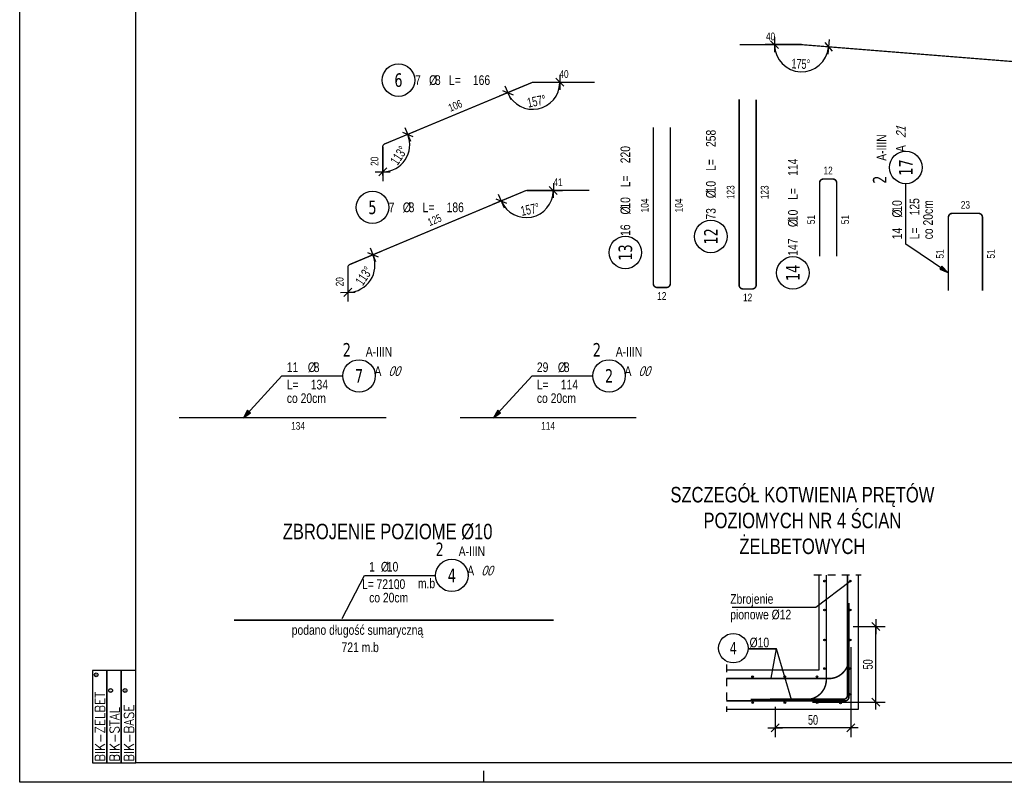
# Model space of a CAD drawing. Header units: millimetres. Extents: x 794 to 22817, y 194 to 7636.
# Tile 1 of 16: x 794 to 1430, y 557 to 1049. Entities that reach past the tile are written whole.
import ezdxf
from ezdxf.enums import TextEntityAlignment as Align

# ---------------------------------------------------------------- set-up
doc = ezdxf.new("R2010")
doc.units = ezdxf.units.MM
doc.header["$LTSCALE"] = 25
doc.linetypes.add('MP', pattern=[0.36, 0.2, -0.16])
for name, color, linetype in [('BA_pdz', 2, 'Continuous'), ('BA_ram', 2, 'Continuous'), ('BA_txg', 3, 'Continuous'), ('BA_txs', 2, 'Continuous'), ('BA_wym', 1, 'Continuous'), ('BiK-pr.widok', 3, 'Continuous'), ('BZ_lpm', 1, 'MP'), ('BZ_odn', 1, 'Continuous'), ('BZ_opi1', 7, 'Continuous'), ('BZ_opi2', 4, 'Continuous'), ('BZ_opi3', 30, 'Continuous'), ('BZ_opi4', 53, 'Continuous'), ('BZ_P_wid', 3, 'Continuous'), ('BZ_P_wyc', 134, 'Continuous'), ('BZ_pom', 6, 'Continuous'), ('BZ_wis', 2, 'Continuous'), ('BZ_wym', 1, 'Continuous')]:
    doc.layers.add(name, color=color, linetype=linetype)
doc.styles.add('BIKTBG', font='tahoma.ttf', dxfattribs={"width": 0.85})
doc.styles.add('BIKTC', font='bikromsw.shx', dxfattribs={"width": 0.85})
doc.styles.add('BIKTG', font='bikromsw.shx', dxfattribs={"width": 0.8})
doc.styles.add('BIKTS', font='bikromsw.shx', dxfattribs={"width": 0.8})
doc.styles.add('BIKWYM', font='bikromsw.shx', dxfattribs={"width": 0.7})
doc.styles.add('ROMANC', font='simplex.shx', dxfattribs={"width": 0.9})
doc.dimstyles.new('BA_BGR_25_cm', dxfattribs={"dimscale": 0.25, "dimtxt": 25, "dimasz": 1.666667, "dimexe": 0, "dimexo": 0, "dimgap": 0, "dimtad": 0, "dimdec": 1, "dimrnd": 0.5, "dimzin": 9, "dimdsep": 46, "dimtxsty": 'BIKWYM', "dimblk": 'NONE', "dimcen": 0, "dimse1": 1, "dimse2": 1, "dimclrd": 256, "dimclre": 256, "dimclrt": 2, "dimadec": 0, "dimazin": 0, "dimtfac": 0.033333, "dimtdec": 1, "dimtmove": 0, "dimatfit": 3, "dimldrblk": 'NONE', "dimfxl": 25, "dimfxlon": 1, "dimtvp": 0.8, "dimtolj": 1, "dimarcsym": 0})
doc.dimstyles.new('BA_KR_25_cm', dxfattribs={"dimscale": 0.25, "dimtxt": 25, "dimasz": 1.666667, "dimexe": 24, "dimexo": 0, "dimgap": 0, "dimtad": 0, "dimdec": 1, "dimrnd": 0.5, "dimzin": 9, "dimdsep": 46, "dimtxsty": 'BIKWYM', "dimblk": 'WYM-KR', "dimcen": 0, "dimdle": 20, "dimclrd": 256, "dimclre": 256, "dimclrt": 7, "dimadec": 0, "dimazin": 0, "dimtfac": 0.033333, "dimtdec": 1, "dimtmove": 0, "dimatfit": 3, "dimldrblk": 'WYM-KR', "dimfxl": 1, "dimtvp": 0.8, "dimtolj": 1, "dimarcsym": 0})
doc.dimstyles.new('BA_ST_25_cm', dxfattribs={"dimscale": 0.25, "dimtxt": 25, "dimasz": 1.666667, "dimexe": 24, "dimexo": 0, "dimgap": 0, "dimtad": 0, "dimdec": 1, "dimrnd": 0.5, "dimdsep": 46, "dimtxsty": 'BIKWYM', "dimblk": 'WYM-ST', "dimcen": 0, "dimdle": 20, "dimclrd": 256, "dimclre": 256, "dimclrt": 7, "dimadec": 0, "dimazin": 0, "dimtfac": 0.033333, "dimtdec": 1, "dimtix": 1, "dimtmove": 2, "dimatfit": 3, "dimldrblk": 'WYM-ST', "dimfxl": 1, "dimtvp": 0.8, "dimtolj": 1, "dimtzin": 0, "dimarcsym": 0})

# ---------------------------------------------------------------- blocks, each defined once
blk = doc.blocks.new('WYM-ST')
blk.add_hatch(color=256).paths.add_polyline_path([(-13, 2.9), (0, 0), (-13, -2.9)])
blk.add_lwpolyline([(0, 0), (-13, 2.9), (-13, -2.9), (0, 0)])
blk = doc.blocks.new('bik_BlkOpPret', base_point=(1524.45, 7050.26))
at = {"layer": 'BZ_opi1', "style": 'BIKTS', "width": 0.6}
for tag, p in [('SZTUK', (1533.83, 7057.76)), ('PRZEDR_FI', (1554.72, 7057.76)), ('PRZEKROJ', (1563.29, 7057.76)), ('DLUGOSC', (1568.65, 7024.01)), ('PRZEDR_L', (1533.83, 7024.01)), ('UWAGA', (1533.83, 6997.76))]:
    blk.add_attdef(tag, p, '', height=18.75, dxfattribs=at)
at = {"layer": 'BZ_opi2', "style": 'BIKTBG', "width": 0.6}
blk.add_attdef('NUMER', text='', height=26.25, dxfattribs=at).set_placement((1620.77, 7050.26), align=Align.MIDDLE_CENTER)
at = {"layer": 'BZ_pom', "width": 0.6}
for tag, p, height, style in [('POZYCJA', (1589.27, 7087.76), 26.25, 'BIKTBG'), ('GATUNEK', (1630.22, 7087.76), 18.75, 'BIKTS'), ('METODA_L', (1639.09, 7050.26), 18.75, 'BIKTS'), ('EURO_KOD', (1663.74, 7050.26), 18.75, 'BIKTS')]:
    blk.add_attdef(tag, p, '', height=height, dxfattribs=dict(at, style=style))
at = {"layer": 'BZ_wym', "width": 0.6}
for tag, p, height, style, flags in [('PRZEDR_NR', (1533.83, 6969.63), 26.25, 'BIKTBG', 1), ('PRZEDR_SZT', (1533.83, 6941.51), 18.75, 'BIKTS', 1), ('TYP_PRETA', (1533.83, 6913.38), 18.75, 'BIKTS', 3), ('EURO_KOD_SEGMENTY', (1567.58, 6885.26), 18.75, 'BIKTS', 3), ('HAK_1', (1533.83, 6857.13), 18.75, 'BIKTS', 3), ('HAK_2', (1533.83, 6829.01), 18.75, 'BIKTS', 3), ('ID', (1533.83, 6800.88), 18.75, 'BIKTS', 3), ('ID_C', (1533.83, 6772.76), 18.75, 'BIKTS', 3), ('b_atr_0', (1533.83, 6744.63), 18.75, 'BIKTS', 3)]:
    blk.add_attdef(tag, p, '', height=height, dxfattribs=dict(at, style=style, flags=flags))
blk = doc.blocks.new('WYM-KR')
at = {"linetype": 'ByBlock'}
blk.add_line((11.52, 0), (-11.52, 0), dxfattribs=at)
at = {"color": 7, "linetype": 'ByBlock'}
blk.add_line((6.24, 6.24), (-6.24, -6.24), dxfattribs=at)
blk = doc.blocks.new('*D36')
at = {"layer": 'BA_wym', "lineweight": -2}
for p, q in [((1332.42, 657.33), (1352.92, 657.33)), ((1346.92, 608.93), (1346.92, 656.91)), ((1305.98, 608.51), (1352.92, 608.51))]:
    blk.add_line(p, q, dxfattribs=at)
at = {"layer": 'Defpoints', "color": 0}
for p in [(1332.42, 657.33), (1346.92, 657.33), (1305.98, 608.51)]:
    blk.add_point(p, dxfattribs=at)
at = {"layer": 'BA_wym', "lineweight": -2, "xscale": 0.4166666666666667, "yscale": 0.4166666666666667, "zscale": 0.4166666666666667}
for p, rotation in [((1346.92, 657.33), 90), ((1346.92, 608.51), 270)]:
    blk.add_blockref('WYM-KR', p, dxfattribs=dict(at, rotation=rotation))
at = {"layer": 'BA_wym', "color": 7, "insert": (1341.92, 632.92), "char_height": 6.25, "attachment_point": 5, "rotation": 90, "style": 'BIKWYM'}
blk.add_mtext('\\A1;50', dxfattribs=at)
blk = doc.blocks.new('*D37')
at = {"layer": 'BA_wym', "lineweight": -2}
for p, q in [((1330.79, 644.02), (1330.79, 586)), ((1281.97, 605.53), (1281.97, 586)), ((1330.37, 592), (1282.38, 592))]:
    blk.add_line(p, q, dxfattribs=at)
at = {"layer": 'Defpoints', "color": 0}
for p in [(1330.79, 644.02), (1281.97, 605.53), (1281.97, 592)]:
    blk.add_point(p, dxfattribs=at)
at = {"layer": 'BA_wym', "lineweight": -2, "xscale": 0.4166666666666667, "yscale": 0.4166666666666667, "zscale": 0.4166666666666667, "rotation": 180}
blk.add_blockref('WYM-KR', (1281.97, 592), dxfattribs=at)
at = {"layer": 'BA_wym', "lineweight": -2, "xscale": 0.4166666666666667, "yscale": 0.4166666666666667, "zscale": 0.4166666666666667}
blk.add_blockref('WYM-KR', (1330.79, 592), dxfattribs=at)
at = {"layer": 'BA_wym', "color": 7, "insert": (1306.38, 597), "char_height": 6.25, "attachment_point": 5, "style": 'BIKWYM'}
blk.add_mtext('\\A1;50', dxfattribs=at)
blk = doc.blocks.new('bik_BlkOpPretU', base_point=(18572.9, 5991.4))
at = {"layer": 'BZ_opi2', "style": 'BIKTBG', "width": 0.8}
blk.add_attdef('NUMER', text='', height=26.2, dxfattribs=at).set_placement((18420.6, 5991.4), align=Align.MIDDLE_CENTER)
at = {"layer": 'BZ_opi4', "style": 'BIKTS', "width": 0.8}
for tag, p in [('SZTUK', (18467.1, 5998.9)), ('PRZEDR_FI', (18535, 5998.9)), ('PRZEKROJ', (18546.4, 5998.9)), ('UWAGA', (18467.1, 5965.1))]:
    blk.add_attdef(tag, p, '', height=18.8, dxfattribs=at)
at = {"layer": 'BZ_pom', "width": 0.8}
for tag, p, height, style in [('GATUNEK', (18346.6, 6028.9), 18.8, 'BIKTS'), ('POZYCJA', (18452.1, 6028.9), 26.2, 'BIKTBG'), ('METODA_L', (18348.6, 5991.4), 18.8, 'BIKTS')]:
    blk.add_attdef(tag, p, '', height=height, dxfattribs=dict(at, style=style))
at = {"layer": 'BZ_wym', "width": 0.8}
for tag, p, height, style, flags in [('PRZEDR_L', (18467.1, 5937), 18.8, 'BIKTS', 1), ('DLUGOSC', (18467.1, 5908.9), 18.8, 'BIKTS', 1), ('TYP_PRETA', (18467.1, 5880.7), 18.8, 'BIKTS', 3), ('PRZEDR_NR', (18467.1, 5852.6), 26.2, 'BIKTBG', 1), ('PRZEDR_SZT', (18467.1, 5824.5), 18.8, 'BIKTS', 1), ('EURO_KOD', (18467.1, 5796.4), 18.8, 'BIKTS', 3), ('EURO_KOD_SEGMENTY', (18507.9, 5796.4), 18.8, 'BIKTS', 3), ('HAK_1', (18467.1, 5768.2), 18.8, 'BIKTS', 3), ('HAK_2', (18467.1, 5740.1), 18.8, 'BIKTS', 3), ('ID', (18467.1, 5712), 18.8, 'BIKTS', 3), ('ID_C', (18467.1, 5683.9), 18.8, 'BIKTS', 3), ('b_atr_0', (18467.1, 5655.7), 18.8, 'BIKTS', 3)]:
    blk.add_attdef(tag, p, '', height=height, dxfattribs=dict(at, style=style, flags=flags))
blk = doc.blocks.new('_None')
blk = doc.blocks.new('BBB')
for points in [[(2.391, 0.747), (2.391, 1.121), (0, 1.121), (0, 0.747)], [(2.391, 0.374), (2.391, 0.747), (0, 0.747), (0, 0.374)], [(2.391, 0), (2.391, 0.374), (0, 0.374), (0, 0)]]:
    blk.add_lwpolyline(points, close=True)
for centre in [(2.277, 1.024), (1.871, 0.65), (1.871, 0.277)]:
    blk.add_circle(centre, 0.0493)
at = {"style": 'ROMANC', "width": 0.9}
for s, p in [('BIK-ZELBET', (0.032, 0.798)), ('BIK-STAL', (0.032, 0.424)), ('BIK-BASE', (0.032, 0.051))]:
    blk.add_text(s, height=0.2488, dxfattribs=at).set_placement(p)
at = {"style": 'BIKTS', "width": 0.85}
for p in [(2.277, 1.024), (1.871, 0.65), (1.871, 0.277)]:
    blk.add_text('R', height=0.0573, dxfattribs=at).set_placement(p, align=Align.MIDDLE_CENTER)
blk = doc.blocks.new('biketyk')
at = {"xscale": 10, "yscale": 10, "zscale": 10, "rotation": 90}
blk.add_blockref('BBB', (0, 0), dxfattribs=at)
at = {"style": 'BIKTC', "width": 0.8}
for tag, p in [('KOMENTARZ', (-0.98, 25.57)), ('RYSUNEK', (-8.46, 25.57)), ('DATA', (-4.72, 25.57))]:
    blk.add_attdef(tag, p, '', height=2, rotation=90, dxfattribs=at)
blk = doc.blocks.new('*D72')
at = {"layer": 'BZ_opi3', "lineweight": -2}
for p, q in [((1124.91, 1008.85), (1103.59, 999.96)), ((1125.68, 1009), (1148.78, 1009))]:
    blk.add_line(p, q, dxfattribs=at)
blk.add_arc((1125.28, 1009), 17.5, 203.98408, 358.63578, dxfattribs=at)
at = {"layer": 'Defpoints', "color": 0}
for p in [(1124.91, 1008.85), (1125.28, 1009), (1125.68, 1009), (1128.72, 991.84)]:
    blk.add_point(p, dxfattribs=at)
at = {"layer": 'BZ_opi3', "lineweight": -2, "xscale": 0.4166666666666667, "yscale": 0.4166666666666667, "zscale": 0.4166666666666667}
for p, rotation in [((1142.78, 1009), 89.31789127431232), ((1109.13, 1002.27), 113.301972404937)]:
    blk.add_blockref('WYM-KR', p, dxfattribs=dict(at, rotation=rotation))
at = {"layer": 'BZ_opi3', "color": 7, "insert": (1127.73, 996.74), "char_height": 6.25, "attachment_point": 5, "rotation": 11.30993, "style": 'BIKWYM'}
blk.add_mtext('\\A1;157%%d', dxfattribs=at)
blk = doc.blocks.new('*D73')
at = {"layer": 'BZ_opi3', "lineweight": -2}
for p, q in [((1029.57, 969.12), (1050.04, 977.65)), ((1028.34, 967.27), (1028.34, 945.11))]:
    blk.add_line(p, q, dxfattribs=at)
blk.add_arc((1028.34, 968.61), 17.5, 271.36421, 21.25564, dxfattribs=at)
at = {"layer": 'Defpoints', "color": 0}
for p in [(1028.34, 968.61), (1028.34, 967.27), (1029.57, 969.12), (1042.9, 958.9)]:
    blk.add_point(p, dxfattribs=at)
at = {"layer": 'BZ_opi3', "lineweight": -2, "xscale": 0.4166666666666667, "yscale": 0.4166666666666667, "zscale": 0.4166666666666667}
for p, rotation in [((1044.5, 975.34), 111.9377535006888), ((1028.34, 951.11), 180.682097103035)]:
    blk.add_blockref('WYM-KR', p, dxfattribs=dict(at, rotation=rotation))
at = {"layer": 'BZ_opi3', "color": 7, "insert": (1038.74, 961.67), "char_height": 6.25, "attachment_point": 5, "rotation": 56.30993, "style": 'BIKWYM'}
blk.add_mtext('\\A1;113%%d', dxfattribs=at)
blk = doc.blocks.new('bik_BlkOpPretW', base_point=(4584.01, 2498.44))
at = {"layer": 'BZ_opi2', "style": 'BIKTBG', "width": 0.8}
blk.add_attdef('NUMER', text='', height=17.5, dxfattribs=at).set_placement((4615.01, 2498.44), align=Align.MIDDLE_CENTER)
at = {"layer": 'BZ_opi4', "style": 'BIKTS', "width": 0.8}
for tag, p in [('SZTUK', (4635.46, 2492.19)), ('PRZEDR_FI', (4663.08, 2492.19)), ('PRZEKROJ', (4670.7, 2492.19)), ('PRZEDR_L', (4688.79, 2492.19)), ('DLUGOSC', (4719.75, 2492.19))]:
    blk.add_attdef(tag, p, '', height=12.5, dxfattribs=at)
at = {"layer": 'BZ_pom', "width": 0.8}
for tag, p, height, style, flags in [('POZYCJA', (4635.46, 2473.44), 17.5, 'BIKTBG', 3), ('GATUNEK', (4635.46, 2454.69), 12.5, 'BIKTS', 1), ('METODA_L', (4635.46, 2417.19), 12.5, 'BIKTS', 3)]:
    blk.add_attdef(tag, p, '', height=height, dxfattribs=dict(at, style=style, flags=flags))
at = {"layer": 'BZ_wym', "width": 0.8}
for tag, p, height, style, flags in [('UWAGA', (4635.46, 2435.94), 12.5, 'BIKTS', 1), ('TYP_PRETA', (4635.46, 2398.44), 12.5, 'BIKTS', 3), ('PRZEDR_NR', (4635.46, 2379.69), 17.5, 'BIKTBG', 1), ('PRZEDR_SZT', (4635.46, 2360.94), 12.5, 'BIKTS', 1), ('EURO_KOD', (4635.46, 2342.19), 12.5, 'BIKTS', 3), ('EURO_KOD_SEGMENTY', (4665.46, 2342.19), 12.5, 'BIKTS', 3), ('HAK_1', (4635.46, 2323.44), 12.5, 'BIKTS', 3), ('HAK_2', (4635.46, 2304.69), 12.5, 'BIKTS', 3), ('ID', (4635.46, 2285.94), 12.5, 'BIKTS', 3), ('ID_C', (4635.46, 2267.19), 12.5, 'BIKTS', 3), ('b_atr_0', (4635.46, 2248.44), 12.5, 'BIKTS', 3)]:
    blk.add_attdef(tag, p, '', height=height, dxfattribs=dict(at, style=style, flags=flags))
blk = doc.blocks.new('*D74')
at = {"layer": 'BZ_opi3', "lineweight": -2}
for p, q in [((1120.68, 938.94), (1099.38, 930.01)), ((1121.46, 939.1), (1144.55, 939.1))]:
    blk.add_line(p, q, dxfattribs=at)
blk.add_arc((1121.05, 939.1), 17.5, 204.10984, 358.63578, dxfattribs=at)
at = {"layer": 'Defpoints', "color": 0}
for p in [(1120.68, 938.94), (1121.05, 939.1), (1121.46, 939.1), (1124.5, 921.94)]:
    blk.add_point(p, dxfattribs=at)
at = {"layer": 'BZ_opi3', "lineweight": -2, "xscale": 0.4166666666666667, "yscale": 0.4166666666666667, "zscale": 0.4166666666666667}
for p, rotation in [((1138.55, 939.1), 89.31789127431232), ((1104.91, 932.33), 113.4277327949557)]:
    blk.add_blockref('WYM-KR', p, dxfattribs=dict(at, rotation=rotation))
at = {"layer": 'BZ_opi3', "color": 7, "insert": (1123.52, 926.84), "char_height": 6.25, "attachment_point": 5, "rotation": 11.37281, "style": 'BIKWYM'}
blk.add_mtext('\\A1;157%%d', dxfattribs=at)
blk = doc.blocks.new('*D75')
at = {"layer": 'BZ_opi3', "lineweight": -2}
for p, q in [((1007.06, 891.31), (1027.5, 899.88)), ((1005.83, 889.46), (1005.83, 867.29))]:
    blk.add_line(p, q, dxfattribs=at)
blk.add_arc((1005.83, 890.79), 17.5, 271.36423, 21.38141, dxfattribs=at)
at = {"layer": 'Defpoints', "color": 0}
for p in [(1005.83, 890.79), (1007.06, 891.31), (1005.83, 889.46), (1020.4, 881.1)]:
    blk.add_point(p, dxfattribs=at)
at = {"layer": 'BZ_opi3', "lineweight": -2, "xscale": 0.4166666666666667, "yscale": 0.4166666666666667, "zscale": 0.4166666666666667}
for p, rotation in [((1021.97, 897.56), 112.0635163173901), ((1005.83, 873.29), 180.6821164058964)]:
    blk.add_blockref('WYM-KR', p, dxfattribs=dict(at, rotation=rotation))
at = {"layer": 'BZ_opi3', "color": 7, "insert": (1016.24, 883.87), "char_height": 6.25, "attachment_point": 5, "rotation": 56.37282, "style": 'BIKWYM'}
blk.add_mtext('\\A1;113%%d', dxfattribs=at)
blk = doc.blocks.new('*D83')
at = {"layer": 'BZ_opi3', "lineweight": -2}
for p, q in [((1298.93, 1033.29), (1275.51, 1033.29)), ((1299.09, 1033.28), (1322.43, 1031.41))]:
    blk.add_line(p, q, dxfattribs=at)
blk.add_arc((1299.01, 1033.29), 17.5, 181.36422, 354.06186, dxfattribs=at)
at = {"layer": 'Defpoints', "color": 0}
for p in [(1298.93, 1033.29), (1299.01, 1033.29), (1299.09, 1033.28), (1298.31, 1015.8)]:
    blk.add_point(p, dxfattribs=at)
at = {"layer": 'BZ_opi3', "lineweight": -2, "xscale": 0.4166666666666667, "yscale": 0.4166666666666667, "zscale": 0.4166666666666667}
for p, rotation in [((1281.51, 1033.29), 90.68210869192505), ((1316.45, 1031.89), 84.74397001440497)]:
    blk.add_blockref('WYM-KR', p, dxfattribs=dict(at, rotation=rotation))
at = {"layer": 'BZ_opi3', "color": 7, "insert": (1298.51, 1020.8), "char_height": 6.25, "attachment_point": 5, "rotation": 357.71304, "style": 'BIKWYM'}
blk.add_mtext('\\A1;175%%d', dxfattribs=at)

msp = doc.modelspace()

# ---------------------------------------------------------------- hatches: boundary and pattern name
at = {"layer": 'BA_txg'}
h = msp.add_hatch(color=1, dxfattribs=at)
h.dxf.hatch_style = 1
h.paths.add_polyline_path([(1314.42, 686.7, 1), (1313.33, 686.7, 1)])
h = msp.add_hatch(color=1, dxfattribs=at)
h.dxf.hatch_style = 1
h.paths.add_polyline_path([(1331.02, 686.7, 1), (1329.93, 686.7, 1)])
h = msp.add_hatch(color=1, dxfattribs=at)
h.dxf.hatch_style = 1
h.paths.add_polyline_path([(1314.42, 668.06, 1), (1313.33, 668.06, 1)])
h = msp.add_hatch(color=1, dxfattribs=at)
h.dxf.hatch_style = 1
h.paths.add_polyline_path([(1331.02, 668.06, 1), (1329.93, 668.06, 1)])
h = msp.add_hatch(color=1, dxfattribs=at)
h.dxf.hatch_style = 1
h.paths.add_polyline_path([(1314.42, 648.7, 1), (1313.33, 648.7, 1)])
h = msp.add_hatch(color=1, dxfattribs=at)
h.dxf.hatch_style = 1
h.paths.add_polyline_path([(1331.02, 648.7, 1), (1329.93, 648.7, 1)])
h = msp.add_hatch(color=1, dxfattribs=at)
h.dxf.hatch_style = 1
h.paths.add_polyline_path([(1314.42, 630.23, 1), (1313.33, 630.23, 1)])
h = msp.add_hatch(color=1, dxfattribs=at)
h.dxf.hatch_style = 1
h.paths.add_polyline_path([(1331.02, 630.23, 1), (1329.93, 630.23, 1)])
h = msp.add_hatch(color=1, dxfattribs=at)
h.dxf.hatch_style = 1
h.paths.add_polyline_path([(1267.88, 624.95, 1), (1266.79, 624.95, 1)])
h = msp.add_hatch(color=1, dxfattribs=at)
h.dxf.hatch_style = 1
h.paths.add_polyline_path([(1288.7, 624.95, 1), (1287.61, 624.95, 1)])
h = msp.add_hatch(color=1, dxfattribs=at)
h.dxf.hatch_style = 1
h.paths.add_polyline_path([(1309.51, 624.95, 1), (1308.42, 624.95, 1)])
h = msp.add_hatch(color=1, dxfattribs=at)
h.dxf.hatch_style = 1
h.paths.add_polyline_path([(1331.02, 613.6, 1), (1329.93, 613.6, 1)])
h = msp.add_hatch(color=1, dxfattribs=at)
h.dxf.hatch_style = 1
h.paths.add_polyline_path([(1267.97, 608.29, 1), (1266.88, 608.29, 1)])
h = msp.add_hatch(color=1, dxfattribs=at)
h.dxf.hatch_style = 1
h.paths.add_polyline_path([(1288.79, 608.29, 1), (1287.7, 608.29, 1)])
h = msp.add_hatch(color=1, dxfattribs=at)
h.dxf.hatch_style = 1
h.paths.add_polyline_path([(1309.6, 608.29, 1), (1308.51, 608.29, 1)])
h = msp.add_hatch(color=1, dxfattribs=at)
h.dxf.hatch_style = 1
h.paths.add_polyline_path([(1324.75, 608.05, 1), (1323.66, 608.05, 1)])

# ---------------------------------------------------------------- linework, layer by layer
at = {"layer": 'BA_pdz', "color": 1}
msp.add_line((1093.78, 556.74), (1093.78, 564.24), dxfattribs=at)
at = {"layer": 'BA_ram', "color": 1}
msp.add_lwpolyline([(793.78, 556.74), (793.78, 2041.74), (2893.78, 2041.74), (2893.78, 556.74)], close=True, dxfattribs=at)
at = {"layer": 'BA_ram'}
msp.add_lwpolyline([(868.78, 569.24), (868.78, 2029.24), (2881.28, 2029.24), (2881.28, 569.24)], close=True, dxfattribs=at)
at = {"layer": 'BA_txg', "color": 1}
for centre in [(1313.87, 686.7), (1330.48, 686.7), (1313.87, 668.06), (1330.48, 668.06), (1313.87, 648.7), (1330.48, 648.7), (1313.87, 630.23), (1330.48, 630.23), (1267.34, 624.95), (1288.15, 624.95), (1308.96, 624.95), (1330.48, 613.6), (1267.43, 608.29), (1288.24, 608.29), (1309.05, 608.29), (1324.21, 608.05)]:
    msp.add_circle(centre, 0.545, dxfattribs=at)
at = {"layer": 'BiK-pr.widok', "const_width": 0.966}
for points in [[(1314.99, 690.77), (1314.99, 623.1, -0.414214), (1302.11, 610.23), (1266.17, 610.23)], [(1250.39, 623.76), (1316.65, 623.76, 0.414214), (1329.52, 636.64), (1329.52, 672.58)]]:
    msp.add_lwpolyline(points, format="xyb", dxfattribs=at)
at = {"layer": 'BZ_lpm', "color": 1, "lineweight": 25}
for p, q in [((1306.95, 690.77), (1337.51, 690.77)), ((1250.39, 632.81), (1250.39, 602.25))]:
    msp.add_line(p, q, dxfattribs=at)
at = {"layer": 'BZ_odn'}
msp.add_line((1292.8, 609.35), (1282.83, 643.05), dxfattribs=at)
for points in [[(1254.16, 669.9), (1308.31, 669.9), (1330.48, 686.7)], [(1282.83, 643.05), (1264.34, 643.05), (1282.83, 643.05)], [(1279.39, 623.98), (1282.83, 643.05)]]:
    msp.add_lwpolyline(points, dxfattribs=at)
at = {"layer": 'BZ_odn', "color": 252}
for centre, radius in [((1038.53, 1010.39), 10.5), ((1021.74, 928.19), 10.5), ((1240.4, 909.4), 10.5), ((1185.13, 899.02), 10.5), ((1293.39, 885.85), 10.5), ((1254.88, 643.37), 9.5)]:
    msp.add_circle(centre, radius, dxfattribs=at)
at = {"layer": 'BZ_odn'}
for centre, radius in [((1366.33, 953.94), 10.5), ((1013.04, 819.27), 10.5), ((1174.61, 819.27), 10.5), ((1073.02, 690.4), 10.47)]:
    msp.add_circle(centre, radius, dxfattribs=at)
at = {"layer": 'BZ_P_wid', "const_width": 1}
for points in [[(1393.86, 874.29), (1393.86, 921.79, -0.414214), (1396.36, 924.29), (1413.36, 924.29, -0.414214), (1415.86, 921.79), (1415.86, 874.29)], [(1328.65, 690.77), (1328.65, 612.89, -0.414214), (1326.15, 610.39), (1278.65, 610.39)], [(1250.39, 609.33), (1327.06, 609.33, 0.414214), (1329.56, 611.83), (1329.56, 669.33)]]:
    msp.add_lwpolyline(points, format="xyb", dxfattribs=at)
at = {"layer": 'BZ_P_wid'}
for points, const_width in [([(896.62, 792.3), (1030.62, 792.3)], 0.8), ([(1078.19, 792.3), (1192.19, 792.3)], 0.8), ([(932.21, 661.53), (1138.79, 661.53)], 0.998)]:
    msp.add_lwpolyline(points, dxfattribs=dict(at, const_width=const_width))
at = {"layer": 'BZ_P_wyc', "linetype": 'Continuous'}
for points, const_width in [([(1864.89, 988.02), (1299.09, 1033.28, 0.01996), (1298.93, 1033.29), (1259.01, 1033.29)], 0.8), ([(1165.28, 1009), (1125.68, 1009, 0.09902), (1124.91, 1008.85), (1029.57, 969.12, 0.302776), (1028.34, 967.27), (1028.34, 948.61)], 0.8), ([(1258.64, 997.96), (1258.64, 877.96, 0.414214), (1261.14, 875.46), (1267.14, 875.46, 0.414214), (1269.64, 877.96), (1269.64, 997.8)], 1), ([(1203.18, 979.91), (1203.18, 878.91, 0.414214), (1205.68, 876.41), (1211.68, 876.41, 0.414214), (1214.18, 878.91), (1214.18, 979.91)], 1), ([(1310.65, 896.5), (1310.65, 944, -0.414214), (1313.15, 946.5), (1319.15, 946.5, -0.414214), (1321.65, 944), (1321.65, 896.5)], 1), ([(1161.77, 939.1), (1121.46, 939.1, 0.099574), (1120.68, 938.94), (1007.06, 891.31, 0.302177), (1005.83, 889.46), (1005.83, 870.79)], 0.8)]:
    msp.add_lwpolyline(points, format="xyb", dxfattribs=dict(at, const_width=const_width))
at = {"layer": 'BZ_wis'}
for p, q in [((1310.42, 629.35), (1310.42, 690.77)), ((1335.82, 603.95), (1335.82, 690.77)), ((1250.39, 629.35), (1310.42, 629.35)), ((1250.39, 603.95), (1335.82, 603.95))]:
    msp.add_line(p, q, dxfattribs=at)

# ---------------------------------------------------------------- block references
ref = msp.add_blockref('bik_BlkOpPretW', (1023.03, 1010.39))
ref.add_attrib('NUMER', '6', dxfattribs={"layer": 'BZ_opi2', "height": 8.75, "style": 'BIKTBG', "width": 0.8}).set_placement((1038.53, 1010.39), align=Align.MIDDLE_CENTER)
ref.add_attrib('SZTUK', '7', (1049.22, 1007.26), dxfattribs={"layer": 'BZ_opi4', "height": 6.25, "style": 'BIKTS', "width": 0.8})
ref.add_attrib('PRZEKROJ', '8', (1062.08, 1007.26), dxfattribs={"layer": 'BZ_opi4', "height": 6.25, "style": 'BIKTS', "width": 0.8})
ref.add_attrib('DLUGOSC', '166', (1086.6, 1007.26), dxfattribs={"layer": 'BZ_opi4', "height": 6.25, "style": 'BIKTS', "width": 0.8})
ref.add_attrib('PRZEDR_FI', '%%c', (1058.27, 1007.26), dxfattribs={"layer": 'BZ_opi4', "height": 6.25, "style": 'BIKTS', "width": 0.8})
ref.add_attrib('PRZEDR_L', 'L=', (1071.13, 1007.26), dxfattribs={"layer": 'BZ_opi4', "height": 6.25, "style": 'BIKTS', "width": 0.8})
ref = msp.add_blockref('bik_BlkOpPret', (1366.33, 904.39), dxfattribs=dict(rotation=90))
ref.add_attrib('NUMER', '17', dxfattribs={"layer": 'BZ_opi2', "height": 8.75, "rotation": 90, "style": 'BIKTBG', "width": 0.8}).set_placement((1366.33, 953.94), align=Align.MIDDLE_CENTER)
ref.add_attrib('POZYCJA', '2', (1353.83, 943.44), dxfattribs={"layer": 'BZ_pom', "height": 8.75, "rotation": 90, "style": 'BIKTBG', "width": 0.8})
ref.add_attrib('SZTUK', '14', (1363.83, 907.52), dxfattribs={"layer": 'BZ_opi1', "height": 6.25, "rotation": 90, "style": 'BIKTS', "width": 0.8})
ref.add_attrib('GATUNEK', 'A-IIIN', (1353.83, 958.27), dxfattribs={"layer": 'BZ_pom', "height": 6.25, "rotation": 90, "style": 'BIKTS', "width": 0.8})
ref.add_attrib('PRZEKROJ', '10', (1363.83, 925.38), dxfattribs={"layer": 'BZ_opi1', "height": 6.25, "rotation": 90, "style": 'BIKTS', "width": 0.8})
ref.add_attrib('DLUGOSC', '125', (1375.08, 922.99), dxfattribs={"layer": 'BZ_opi1', "height": 6.25, "rotation": 90, "style": 'BIKTS', "width": 0.8})
ref.add_attrib('UWAGA', 'co 20cm', (1383.83, 907.52), dxfattribs={"layer": 'BZ_opi1', "height": 6.25, "rotation": 90, "style": 'BIKTS', "width": 0.8})
ref.add_attrib('METODA_L', 'A', (1366.33, 963.92), dxfattribs={"layer": 'BZ_pom', "height": 6.25, "rotation": 90, "style": 'BIKTS', "width": 0.8})
ref.add_attrib('PRZEDR_FI', '%%c', (1363.83, 921.57), dxfattribs={"layer": 'BZ_opi1', "height": 6.25, "rotation": 90, "style": 'BIKTS', "width": 0.8})
ref.add_attrib('PRZEDR_L', 'L=', (1375.08, 907.52), dxfattribs={"layer": 'BZ_opi1', "height": 6.25, "rotation": 90, "style": 'BIKTS', "width": 0.8})
ref.add_attrib('EURO_KOD', '21', (1366.33, 972.96), dxfattribs={"layer": 'BZ_pom', "height": 6.25, "rotation": 90, "style": 'BIKTS', "oblique": 18, "width": 0.8})
ref = msp.add_blockref('bik_BlkOpPretW', (1240.4, 893.9), dxfattribs=dict(rotation=90))
ref.add_attrib('NUMER', '12', dxfattribs={"layer": 'BZ_opi2', "height": 8.75, "rotation": 90, "style": 'BIKTBG', "width": 0.8}).set_placement((1240.4, 909.4), align=Align.MIDDLE_CENTER)
ref.add_attrib('SZTUK', '73', (1243.52, 920.24), dxfattribs={"layer": 'BZ_opi4', "height": 6.25, "rotation": 90, "style": 'BIKTS', "width": 0.8})
ref.add_attrib('PRZEKROJ', '10', (1243.52, 937.86), dxfattribs={"layer": 'BZ_opi4', "height": 6.25, "rotation": 90, "style": 'BIKTS', "width": 0.8})
ref.add_attrib('DLUGOSC', '258', (1243.52, 967.14), dxfattribs={"layer": 'BZ_opi4', "height": 6.25, "rotation": 90, "style": 'BIKTS', "width": 0.8})
ref.add_attrib('PRZEDR_FI', '%%c', (1243.52, 934.05), dxfattribs={"layer": 'BZ_opi4', "height": 6.25, "rotation": 90, "style": 'BIKTS', "width": 0.8})
ref.add_attrib('PRZEDR_L', 'L=', (1243.52, 951.67), dxfattribs={"layer": 'BZ_opi4', "height": 6.25, "rotation": 90, "style": 'BIKTS', "width": 0.8})
ref = msp.add_blockref('bik_BlkOpPretW', (1185.13, 883.52), dxfattribs=dict(rotation=90))
ref.add_attrib('NUMER', '13', dxfattribs={"layer": 'BZ_opi2', "height": 8.75, "rotation": 90, "style": 'BIKTBG', "width": 0.8}).set_placement((1185.13, 899.02), align=Align.MIDDLE_CENTER)
ref.add_attrib('SZTUK', '16', (1188.25, 909.73), dxfattribs={"layer": 'BZ_opi4', "height": 6.25, "rotation": 90, "style": 'BIKTS', "width": 0.8})
ref.add_attrib('PRZEKROJ', '10', (1188.25, 927.35), dxfattribs={"layer": 'BZ_opi4', "height": 6.25, "rotation": 90, "style": 'BIKTS', "width": 0.8})
ref.add_attrib('DLUGOSC', '220', (1188.25, 956.64), dxfattribs={"layer": 'BZ_opi4', "height": 6.25, "rotation": 90, "style": 'BIKTS', "width": 0.8})
ref.add_attrib('PRZEDR_FI', '%%c', (1188.25, 923.54), dxfattribs={"layer": 'BZ_opi4', "height": 6.25, "rotation": 90, "style": 'BIKTS', "width": 0.8})
ref.add_attrib('PRZEDR_L', 'L=', (1188.25, 941.16), dxfattribs={"layer": 'BZ_opi4', "height": 6.25, "rotation": 90, "style": 'BIKTS', "width": 0.8})
ref = msp.add_blockref('bik_BlkOpPretW', (1293.39, 870.35), dxfattribs=dict(rotation=90))
ref.add_attrib('NUMER', '14', dxfattribs={"layer": 'BZ_opi2', "height": 8.75, "rotation": 90, "style": 'BIKTBG', "width": 0.8}).set_placement((1293.39, 885.85), align=Align.MIDDLE_CENTER)
ref.add_attrib('SZTUK', '147', (1296.51, 896.87), dxfattribs={"layer": 'BZ_opi4', "height": 6.25, "rotation": 90, "style": 'BIKTS', "width": 0.8})
ref.add_attrib('PRZEKROJ', '10', (1296.51, 919.25), dxfattribs={"layer": 'BZ_opi4', "height": 6.25, "rotation": 90, "style": 'BIKTS', "width": 0.8})
ref.add_attrib('DLUGOSC', '114', (1296.51, 948.54), dxfattribs={"layer": 'BZ_opi4', "height": 6.25, "rotation": 90, "style": 'BIKTS', "width": 0.8})
ref.add_attrib('PRZEDR_FI', '%%c', (1296.51, 915.44), dxfattribs={"layer": 'BZ_opi4', "height": 6.25, "rotation": 90, "style": 'BIKTS', "width": 0.8})
ref.add_attrib('PRZEDR_L', 'L=', (1296.51, 933.06), dxfattribs={"layer": 'BZ_opi4', "height": 6.25, "rotation": 90, "style": 'BIKTS', "width": 0.8})
ref = msp.add_blockref('bik_BlkOpPretW', (1006.24, 928.19))
ref.add_attrib('NUMER', '5', dxfattribs={"layer": 'BZ_opi2', "height": 8.75, "style": 'BIKTBG', "width": 0.8}).set_placement((1021.74, 928.19), align=Align.MIDDLE_CENTER)
ref.add_attrib('SZTUK', '7', (1032.24, 925.06), dxfattribs={"layer": 'BZ_opi4', "height": 6.25, "style": 'BIKTS', "width": 0.8})
ref.add_attrib('PRZEKROJ', '8', (1045.1, 925.06), dxfattribs={"layer": 'BZ_opi4', "height": 6.25, "style": 'BIKTS', "width": 0.8})
ref.add_attrib('DLUGOSC', '186', (1069.63, 925.06), dxfattribs={"layer": 'BZ_opi4', "height": 6.25, "style": 'BIKTS', "width": 0.8})
ref.add_attrib('PRZEDR_FI', '%%c', (1041.29, 925.06), dxfattribs={"layer": 'BZ_opi4', "height": 6.25, "style": 'BIKTS', "width": 0.8})
ref.add_attrib('PRZEDR_L', 'L=', (1054.15, 925.06), dxfattribs={"layer": 'BZ_opi4', "height": 6.25, "style": 'BIKTS', "width": 0.8})
ref = msp.add_blockref('bik_BlkOpPret', (963.25, 819.27))
ref.add_attrib('NUMER', '7', dxfattribs={"layer": 'BZ_opi2', "height": 8.75, "style": 'BIKTBG', "width": 0.8}).set_placement((1013.04, 819.27), align=Align.MIDDLE_CENTER)
ref.add_attrib('POZYCJA', '2', (1002.54, 831.77), dxfattribs={"layer": 'BZ_pom', "height": 8.75, "style": 'BIKTBG', "width": 0.8})
ref.add_attrib('SZTUK', '11', (966.38, 821.77), dxfattribs={"layer": 'BZ_opi1', "height": 6.25, "style": 'BIKTS', "width": 0.8})
ref.add_attrib('GATUNEK', 'A-IIIN', (1017.37, 831.77), dxfattribs={"layer": 'BZ_pom', "height": 6.25, "style": 'BIKTS', "width": 0.8})
ref.add_attrib('PRZEKROJ', '8', (983.76, 821.77), dxfattribs={"layer": 'BZ_opi1', "height": 6.25, "style": 'BIKTS', "width": 0.8})
ref.add_attrib('DLUGOSC', '134', (981.85, 810.52), dxfattribs={"layer": 'BZ_opi1', "height": 6.25, "style": 'BIKTS', "width": 0.8})
ref.add_attrib('UWAGA', 'co 20cm', (966.38, 801.77), dxfattribs={"layer": 'BZ_opi1', "height": 6.25, "style": 'BIKTS', "width": 0.8})
ref.add_attrib('METODA_L', 'A', (1023.01, 819.27), dxfattribs={"layer": 'BZ_pom', "height": 6.25, "style": 'BIKTS', "width": 0.8})
ref.add_attrib('PRZEDR_FI', '%%c', (979.95, 821.77), dxfattribs={"layer": 'BZ_opi1', "height": 6.25, "style": 'BIKTS', "width": 0.8})
ref.add_attrib('PRZEDR_L', 'L=', (966.38, 810.52), dxfattribs={"layer": 'BZ_opi1', "height": 6.25, "style": 'BIKTS', "width": 0.8})
ref.add_attrib('EURO_KOD', '00', (1032.06, 819.27), dxfattribs={"layer": 'BZ_pom', "height": 6.25, "style": 'BIKTS', "oblique": 18, "width": 0.8})
ref = msp.add_blockref('bik_BlkOpPret', (1124.82, 819.27))
ref.add_attrib('NUMER', '2', dxfattribs={"layer": 'BZ_opi2', "height": 8.75, "style": 'BIKTBG', "width": 0.8}).set_placement((1174.61, 819.27), align=Align.MIDDLE_CENTER)
ref.add_attrib('POZYCJA', '2', (1164.11, 831.77), dxfattribs={"layer": 'BZ_pom', "height": 8.75, "style": 'BIKTBG', "width": 0.8})
ref.add_attrib('SZTUK', '29', (1127.95, 821.77), dxfattribs={"layer": 'BZ_opi1', "height": 6.25, "style": 'BIKTS', "width": 0.8})
ref.add_attrib('GATUNEK', 'A-IIIN', (1178.94, 831.77), dxfattribs={"layer": 'BZ_pom', "height": 6.25, "style": 'BIKTS', "width": 0.8})
ref.add_attrib('PRZEKROJ', '8', (1145.33, 821.77), dxfattribs={"layer": 'BZ_opi1', "height": 6.25, "style": 'BIKTS', "width": 0.8})
ref.add_attrib('DLUGOSC', '114', (1143.43, 810.52), dxfattribs={"layer": 'BZ_opi1', "height": 6.25, "style": 'BIKTS', "width": 0.8})
ref.add_attrib('UWAGA', 'co 20cm', (1127.95, 801.77), dxfattribs={"layer": 'BZ_opi1', "height": 6.25, "style": 'BIKTS', "width": 0.8})
ref.add_attrib('METODA_L', 'A', (1184.59, 819.27), dxfattribs={"layer": 'BZ_pom', "height": 6.25, "style": 'BIKTS', "width": 0.8})
ref.add_attrib('PRZEDR_FI', '%%c', (1141.52, 821.77), dxfattribs={"layer": 'BZ_opi1', "height": 6.25, "style": 'BIKTS', "width": 0.8})
ref.add_attrib('PRZEDR_L', 'L=', (1127.95, 810.52), dxfattribs={"layer": 'BZ_opi1', "height": 6.25, "style": 'BIKTS', "width": 0.8})
ref.add_attrib('EURO_KOD', '00', (1193.63, 819.27), dxfattribs={"layer": 'BZ_pom', "height": 6.25, "style": 'BIKTS', "oblique": 18, "width": 0.8})
ref = msp.add_blockref('bik_BlkOpPret', (1016.47, 690.4), dxfattribs=dict(xscale=0.9975, yscale=0.9975, zscale=0.9975))
ref.add_attrib('NUMER', '4', dxfattribs={"layer": 'BZ_opi2', "height": 8.73, "style": 'BIKTBG', "width": 0.8}).set_placement((1073.02, 690.4), align=Align.MIDDLE_CENTER)
ref.add_attrib('POZYCJA', '2', (1062.55, 702.87), dxfattribs={"layer": 'BZ_pom', "height": 8.73, "style": 'BIKTBG', "width": 0.8})
ref.add_attrib('SZTUK', '1', (1019.59, 692.9), dxfattribs={"layer": 'BZ_opi1', "height": 6.23, "style": 'BIKTS', "width": 0.8})
ref.add_attrib('GATUNEK', 'A-IIIN', (1077.45, 702.87), dxfattribs={"layer": 'BZ_pom', "height": 6.234, "style": 'BIKTS', "width": 0.8})
ref.add_attrib('PRZEKROJ', '10', (1030.99, 692.9), dxfattribs={"layer": 'BZ_opi1', "height": 6.234, "style": 'BIKTS', "width": 0.8})
ref.add_attrib('DLUGOSC', '72100', (1024.37, 681.68), dxfattribs={"layer": 'BZ_opi1', "height": 6.234, "style": 'BIKTS', "width": 0.8})
ref.add_attrib('UWAGA', 'co 20cm', (1019.59, 672.95), dxfattribs={"layer": 'BZ_opi1', "height": 6.234, "style": 'BIKTS', "width": 0.8})
ref.add_attrib('METODA_L', 'A', (1082.97, 690.4), dxfattribs={"layer": 'BZ_pom', "height": 6.23, "style": 'BIKTS', "width": 0.8})
ref.add_attrib('PRZEDR_FI', '%%c', (1027.19, 692.9), dxfattribs={"layer": 'BZ_opi1', "height": 6.234, "style": 'BIKTS', "width": 0.8})
ref.add_attrib('PRZEDR_L', 'L=', (1015.02, 681.68), dxfattribs={"layer": 'BZ_opi1', "height": 6.234, "style": 'BIKTS', "width": 0.8})
ref.add_attrib('EURO_KOD', '00', (1092, 690.4), dxfattribs={"layer": 'BZ_pom', "height": 6.234, "style": 'BIKTS', "oblique": 18, "width": 0.8})
ref = msp.add_blockref('bik_BlkOpPretU', (1268.43, 632.21), dxfattribs=dict(xscale=0.11315390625, yscale=0.11315390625, zscale=0.11315390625, rotation=359.9999999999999))
ref.add_attrib('NUMER', '4', dxfattribs={"layer": 'BZ_opi2', "height": 7.92, "style": 'BIKTBG', "width": 0.8}).set_placement((1254.88, 643.37), align=Align.MIDDLE_CENTER)
at = {"layer": 'BA_ram', "xscale": 2.5, "yscale": 2.5, "zscale": 2.5}
msp.add_blockref('biketyk', (868.78, 569.24), dxfattribs=at)

# ---------------------------------------------------------------- texts
at = {"layer": 'BA_txg', "style": 'BIKTG', "width": 0.8}
msp.add_text('ZBROJENIE POZIOME %%C10', height=10, dxfattribs=at).set_placement((1031.51, 718.77), align=Align.MIDDLE_CENTER)
at = {"layer": 'BA_txg', "insert": (1201.65, 747.56, -9063.92), "char_height": 10, "width": 195.7377, "attachment_point": 1, "style": 'BIKTG'}
msp.add_mtext('\\pxqc;SZCZEGÓŁ KOTWIENIA PRĘTÓW POZIOMYCH NR 4 ŚCIAN ŻELBETOWYCH', dxfattribs=at)
at = {"layer": 'BA_txs', "style": 'BIKTS', "width": 0.8}
for s, height, p in [('m.b', 6.234, (1051.11, 682.14)), ('.', 6.23, (1037.44, 681.32)), ('Zbrojenie', 6.25, (1252.9, 672.08)), ('pionowe %%C12', 6.25, (1252.9, 662)), ('podano długość sumaryczną ', 6.2344, (969.59, 652.03)), ('%%C10', 6.25, (1265.41, 643.95)), ('721 m.b', 6.234, (1001.76, 640.87))]:
    msp.add_text(s, height=height, dxfattribs=at).set_placement(p)
at = {"layer": 'BZ_opi3', "style": 'BIKTC', "width": 0.8}
for s, rotation, p in [('40', 359.99985, (1278.97, 1038.59)), ('40', 359.99985, (1145.48, 1014.3)), ('106', 22.61971, (1075.21, 993.87)), ('20', 89.99985, (1023.04, 957.94)), ('41', 359.99985, (1141.61, 944.4)), ('123', 89.99985, (1253.14, 937.96)), ('123', 90, (1275.14, 937.88)), ('104', 89.99985, (1197.68, 929.41)), ('104', 90, (1219.68, 929.41)), ('125', 22.74547, (1061.82, 920.01)), ('51', 90, (1305.15, 920.25)), ('51', 89.99985, (1327.15, 920.25)), ('51', 90, (1388.36, 898.04)), ('51', 89.99985, (1421.36, 898.04)), ('20', 89.99985, (1000.53, 880.13))]:
    msp.add_text(s, height=5, rotation=rotation, dxfattribs=at).set_placement(p, align=Align.MIDDLE_CENTER)
for s, p in [('12', (1316.15, 952)), ('23', (1404.86, 929.79)), ('12', (1208.68, 870.91)), ('12', (1264.14, 869.96)), ('134', (973.62, 787)), ('114', (1135.19, 787))]:
    msp.add_text(s, height=5, dxfattribs=at).set_placement(p, align=Align.MIDDLE_CENTER)

# ---------------------------------------------------------------- dimensions: what is measured, and where the dimension line sits
at = {"layer": 'BA_wym'}
dim = msp.add_linear_dim(base=(1346.92, 657.33), p1=(1305.98, 608.51), p2=(1332.42, 657.33), angle=90, text='50', dimstyle='BA_KR_25_cm', override={"dimblk": 'WYM-KR', "dimatfit": 1}, dxfattribs=at)
dim.commit()
dim.dimension.update_dxf_attribs({"geometry": '*D36', "text_midpoint": (1341.92, 632.92)})
dim = msp.add_linear_dim(base=(1281.97, 592), p1=(1330.79, 644.02), p2=(1281.97, 605.53), text='50', dimstyle='BA_KR_25_cm', override={"dimblk": 'WYM-KR', "dimatfit": 1}, dxfattribs=at)
dim.commit()
dim.dimension.update_dxf_attribs({"geometry": '*D37', "text_midpoint": (1306.38, 597)})
at = {"layer": 'BZ_opi3'}
for base, center, p1, p2, picture, middle in [((1298.3112, 1015.8024), (1299.0095, 1033.2885), (1299.0891, 1033.2821), (1298.9296, 1033.2885), '*D83', (1298.5107, 1020.7985)), ((1128.7152, 991.8389), (1125.2832, 1008.999), (1125.6832, 1008.999), (1124.914, 1008.8452), '*D72', (1127.7346, 996.7418)), ((1042.9, 958.9), (1028.34, 968.61), (1029.57, 969.12), (1028.34, 967.27), '*D73', (1038.74, 961.67)), ((1124.5, 921.94), (1121.05, 939.1), (1121.46, 939.1), (1120.68, 938.94), '*D74', (1123.52, 926.84)), ((1020.4, 881.1), (1005.83, 890.79), (1007.06, 891.31), (1005.83, 889.46), '*D75', (1016.24, 883.87))]:
    dim = msp.add_angular_dim_3p(base=base, center=center, p1=p1, p2=p2, dimstyle='BA_KR_25_cm', override={"dimrnd": 1, "dimatfit": 1}, dxfattribs=at)
    dim.commit()
    dim.dimension.update_dxf_attribs({"geometry": picture, "text_midpoint": middle})

# ---------------------------------------------------------------- leaders
at = {"layer": 'BZ_odn'}
for points, dimstyle in [([(1393.5, 886.18), (1366.33, 904.39), (1366.33, 943.44)], 'BA_ST_25_cm'), ([(938.29, 792.3), (963.25, 819.27), (1002.54, 819.27)], 'BA_ST_25_cm'), ([(1099.86, 792.3), (1124.82, 819.27), (1164.11, 819.27)], 'BA_ST_25_cm'), ([(1002.04, 662.65), (1016.47, 690.4), (1062.55, 690.4)], 'BA_BGR_25_cm')]:
    msp.add_leader(points, dimstyle=dimstyle, dxfattribs=at)

doc.saveas('drawing.dxf')
